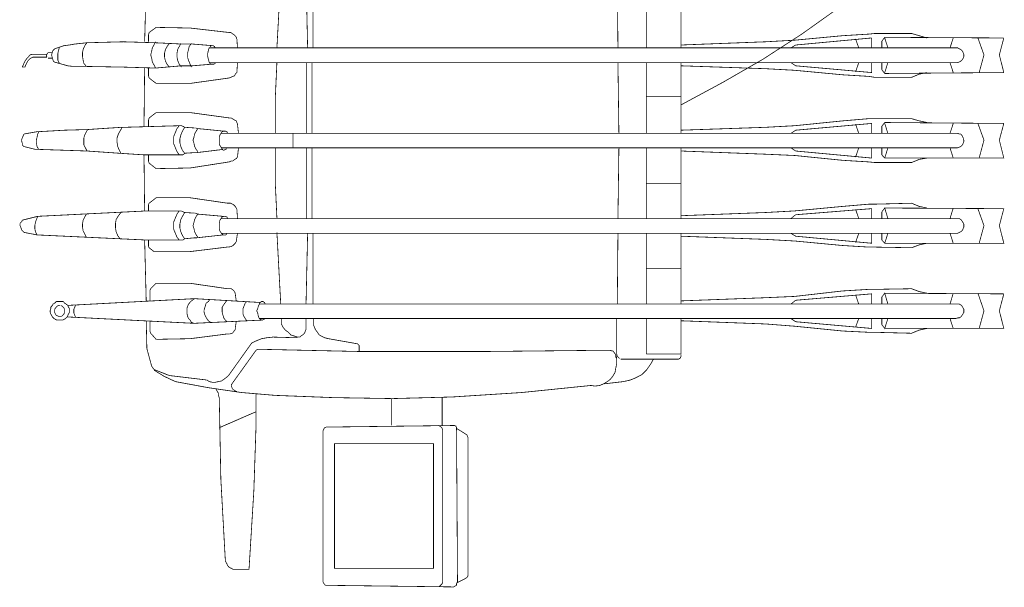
# Model space of a CAD drawing. Header units: millimetres. Extents: x 6904000 to 7075021, y 297772 to 407623.
# Tile 14 of 91: x 6942650 to 6943390, y 382860 to 383286. Entities that reach past the tile are written whole.
import ezdxf

# ---------------------------------------------------------------- set-up
doc = ezdxf.new("R2010")
doc.units = ezdxf.units.MM
doc.layers.add('MCS - PW - 2 piętro (2026.04.21)_do wysłania$0$H', color=8, linetype='Continuous')
doc.layers.add('MCS - PW - 2 piętro (2026.04.21)_do wysłania$0$Przekrojowa', color=8, linetype='Continuous', lineweight=25)

# ---------------------------------------------------------------- blocks, each defined once
blk = doc.blocks.new('MCS - PW - 2 piętro (2026.04.21)_do wysłania$0$zw$EDF5')
at = {"layer": 'MCS - PW - 2 piętro (2026.04.21)_do wysłania$0$H', "lineweight": 0, "const_width": 0.0573}
for points in [[(-55.37, 205.923), (-55.178, 206.909), (-55.01, 207.077), (-54.841, 207.125), (-54.673, 207.197), (-54.504, 207.197)], [(-54.504, 207.197), (-54.384, 207.077), (-54.264, 207.029)], [(-48.612, 207.029), (-48.492, 207.029), (-48.323, 207.077), (-48.203, 207.077)], [(-48.203, 207.077), (-48.083, 207.029)], [(-54.264, 207.029), (-53.975, 205.874)], [(-48.949, 206.043), (-48.732, 206.909), (-48.612, 207.029)], [(-48.083, 207.029), (-47.914, 206.957)], [(-47.914, 206.957), (-47.794, 206.909)], [(-47.794, 206.909), (-47.626, 205.971), (-47.506, 203.854), (-47.457, 202.123), (-47.385, 201.063), (-47.289, 199.573)], [(-42.478, 206.909), (-42.767, 207.029), (-42.767, 206.837)], [(-42.767, 206.837), (-42.55, 206.74), (-42.31, 206.62)], [(-42.261, 206.789), (-42.478, 206.909)], [(-42.31, 206.62), (-42.141, 206.452), (-42.021, 206.259)], [(-42.094, 206.668), (-42.261, 206.789)], [(-41.852, 206.452), (-41.974, 206.548), (-42.094, 206.668)], [(-41.805, 205.177), (-41.805, 206.091), (-41.805, 206.259), (-41.852, 206.452)], [(-55.37, 205.923), (-55.756, 197.672)], [(-54.89, 206.091), (-55.13, 206.043), (-55.37, 205.923)], [(-54.673, 206.091), (-54.89, 206.091)], [(-53.975, 205.874), (-54.217, 205.971), (-54.433, 206.043), (-54.673, 206.091)], [(-53.975, 205.874), (-53.568, 197.672)], [(-49.069, 202.17), (-48.949, 205.754)], [(-48.949, 205.754), (-48.949, 206.043)], [(-48.492, 205.971), (-48.732, 205.923), (-48.949, 205.802)], [(-48.251, 205.971), (-48.492, 205.971)], [(-47.577, 205.754), (-47.794, 205.874), (-48.035, 205.923), (-48.251, 205.971)], [(-42.021, 206.259), (-42.021, 206.043)], [(-42.021, 206.043), (-42.021, 205.177)], [(-61.192, 204.936), (-61.312, 204.888), (-61.432, 204.816), (-61.529, 204.768), (-61.649, 204.648), (-61.721, 204.527), (-61.769, 204.431)], [(-61.024, 204.936), (-61.192, 204.936)], [(-60.903, 204.888), (-61.024, 204.936)], [(-60.783, 204.888), (-60.903, 204.888)], [(-60.374, 204.479), (-60.495, 204.599), (-60.566, 204.72), (-60.663, 204.768), (-60.783, 204.888)], [(-42.094, 204.768), (-42.094, 205.105)], [(-41.685, 205.105), (-41.805, 205.177), (-41.901, 205.225), (-42.021, 205.177)], [(-41.685, 204.768), (-41.685, 205.105)], [(-61.769, 204.431), (-61.769, 204.311), (-61.769, 204.142), (-61.769, 204.022)], [(-61.361, 204.527), (-61.432, 204.431), (-61.481, 204.311)], [(-61.481, 204.311), (-61.481, 204.191), (-61.481, 204.07)], [(-60.952, 204.599), (-61.072, 204.599), (-61.192, 204.599), (-61.361, 204.527)], [(-60.663, 204.311), (-60.735, 204.431), (-60.855, 204.527), (-60.952, 204.599)], [(-60.952, 203.854), (-60.855, 203.902), (-60.735, 204.022), (-60.663, 204.142)], [(-60.663, 204.191), (-60.663, 204.311)], [(-60.374, 204.191), (-60.374, 204.359), (-60.374, 204.479)], [(-60.374, 203.95), (-60.374, 204.07), (-60.374, 204.191)], [(-42.67, 203.613), (-42.381, 204.648)], [(-42.261, 204.359), (-42.478, 204.239)], [(-42.381, 204.648), (-42.261, 204.72)], [(-42.261, 204.72), (-42.094, 204.768), (-41.901, 204.816), (-41.805, 204.816), (-41.612, 204.768)], [(-41.732, 204.359), (-42.021, 204.359), (-42.261, 204.359)], [(-41.275, 204.239), (-41.515, 204.311), (-41.732, 204.359)], [(-41.612, 204.768), (-41.515, 204.72), (-41.395, 204.599)], [(-41.395, 204.599), (-41.155, 203.902)], [(-62.01, 194.136), (-61.529, 203.661)], [(-61.769, 204.022), (-61.721, 203.902), (-61.649, 203.782), (-61.529, 203.661), (-61.432, 203.613), (-61.312, 203.565), (-61.192, 203.493)], [(-61.481, 204.07), (-61.361, 203.95), (-61.24, 203.854)], [(-61.24, 203.854), (-61.144, 203.854), (-60.952, 203.854)], [(-61.192, 203.493), (-61.024, 203.493), (-60.903, 203.493)], [(-60.903, 203.493), (-60.783, 203.565), (-60.663, 203.613), (-60.566, 203.733), (-60.495, 203.854), (-60.374, 203.95)], [(-60.158, 194.088), (-60.663, 203.613)], [(-42.718, 203.204), (-42.67, 203.613)], [(-41.155, 203.902), (-41.108, 203.493), (-41.035, 203.084)], [(-61.432, 203.084), (-61.529, 203.036)], [(-61.24, 203.156), (-61.432, 203.084)], [(-61.144, 203.156), (-61.24, 203.156)], [(-60.783, 203.084), (-60.952, 203.156), (-61.144, 203.156)], [(-60.663, 203.036), (-60.783, 203.084)], [(-42.718, 202.218), (-42.718, 202.795), (-42.718, 203.204)], [(-41.035, 203.084), (-40.939, 202.17)], [(-55.083, 202.459), (-55.299, 202.338), (-55.539, 202.218)], [(-54.793, 202.507), (-55.083, 202.459)], [(-54.553, 202.507), (-54.793, 202.507)], [(-54.264, 202.459), (-54.553, 202.507)], [(-53.808, 202.218), (-54.024, 202.338), (-54.264, 202.459)], [(-49.238, 199.74), (-49.069, 202.17)], [(-48.612, 202.41), (-48.829, 202.29), (-49.069, 202.17)], [(-48.083, 202.41), (-48.372, 202.41), (-48.612, 202.41)], [(-47.626, 202.218), (-47.866, 202.338), (-48.083, 202.41)], [(-47.457, 202.123), (-47.626, 202.218)], [(-42.767, 199.453), (-42.718, 202.218)], [(-42.261, 202.459), (-42.478, 202.41), (-42.718, 202.218)], [(-41.685, 202.507), (-41.974, 202.507), (-42.261, 202.459)], [(-41.445, 202.459), (-41.685, 202.507)], [(-41.155, 202.338), (-41.445, 202.459)], [(-40.939, 197.022), (-40.866, 199.453), (-40.939, 202.17), (-41.155, 202.338)], [(-55.419, 199.862), (-55.659, 199.693)], [(-53.928, 199.813), (-54.217, 199.982), (-54.504, 200.029), (-54.841, 200.029), (-55.13, 199.982), (-55.419, 199.862)], [(-53.688, 199.62), (-53.928, 199.813)], [(-49.358, 197.888), (-49.238, 199.74)], [(-49.021, 199.74), (-49.238, 199.62)], [(-47.794, 199.813), (-48.083, 199.909), (-48.443, 199.909), (-48.732, 199.862), (-49.021, 199.74)], [(-47.577, 199.693), (-47.794, 199.813)], [(-47.289, 199.525), (-47.577, 199.693)], [(-47.289, 199.573), (-47.289, 199.331), (-47.169, 195.243)], [(-42.84, 196.975), (-42.767, 199.453)], [(-65.232, 197.312), (-63.91, 197.672)], [(-63.91, 197.672), (-61.818, 197.721)], [(-60.374, 197.721), (-55.756, 197.841)], [(-56.285, 191.538), (-56.285, 191.659), (-56.622, 194.425), (-56.622, 197.142), (-56.333, 197.504)], [(-56.333, 197.504), (-56.236, 197.552)], [(-56.236, 197.552), (-55.756, 197.552)], [(-55.756, 197.672), (-55.756, 195.243)], [(-53.568, 197.841), (-49.358, 197.888)], [(-53.568, 197.672), (-53.568, 195.243), (-53.568, 195.074)], [(-53.109, 197.552), (-53.568, 197.552)], [(-52.989, 191.61), (-52.58, 194.425), (-52.58, 196.975), (-52.989, 197.504), (-53.109, 197.552)], [(-50.392, 196.975), (-49.982, 197.504)], [(-49.982, 197.504), (-49.815, 197.552), (-49.358, 197.552)], [(-49.358, 195.243), (-49.358, 197.888)], [(-47.217, 197.888), (-42.84, 197.841)], [(-46.76, 197.552), (-47.217, 197.552)], [(-46.591, 197.504), (-46.76, 197.552)], [(-46.182, 196.975), (-46.591, 197.504)], [(-43.993, 196.975), (-43.584, 197.504)], [(-43.584, 197.504), (-43.416, 197.552), (-42.84, 197.552)], [(-40.866, 197.841), (-36.489, 197.721)], [(-40.17, 197.504), (-40.362, 197.552), (-40.866, 197.552)], [(-39.784, 196.975), (-40.17, 197.504)], [(-65.521, 197.142), (-65.978, 196.398), (-66.387, 195.532)], [(-65.931, 195.989), (-65.474, 197.142)], [(-65.474, 197.142), (-65.232, 197.312)], [(-63.213, 196.975), (-62.756, 197.384), (-62.635, 197.432), (-61.818, 197.432)], [(-63.164, 194.425), (-63.213, 196.975)], [(-59.508, 197.432), (-60.326, 197.432)], [(-59.003, 196.975), (-59.412, 197.384), (-59.508, 197.432)], [(-59.003, 194.425), (-59.003, 196.975)], [(-50.344, 194.425), (-50.392, 196.975)], [(-46.808, 190.961), (-46.711, 191.153), (-46.591, 191.322), (-46.591, 191.442), (-46.182, 194.425), (-46.182, 196.975)], [(-43.993, 194.425), (-43.993, 196.975)], [(-42.381, 197.264), (-42.598, 197.142), (-42.84, 197.022)], [(-42.84, 197.022), (-42.67, 195.074), (-42.67, 194.257), (-42.55, 192.813)], [(-42.094, 197.312), (-42.381, 197.264)], [(-41.852, 197.384), (-42.094, 197.312)], [(-41.565, 197.312), (-41.852, 197.384)], [(-40.866, 197.022), (-41.108, 197.142), (-41.323, 197.264), (-41.565, 197.312)], [(-40.939, 197.022), (-41.035, 195.074), (-41.035, 194.257), (-41.155, 192.765)], [(-40.17, 191.49), (-39.833, 194.425), (-39.784, 196.975)], [(-66.267, 193.174), (-65.931, 195.989)], [(-42.31, 196.277), (-42.55, 196.157), (-42.767, 195.989)], [(-42.021, 196.349), (-42.31, 196.277)], [(-41.732, 196.349), (-42.021, 196.349)], [(-41.445, 196.277), (-41.732, 196.349)], [(-40.986, 195.989), (-41.228, 196.157), (-41.445, 196.277)], [(-66.387, 195.532), (-66.844, 193.054), (-67.206, 190.576), (-67.422, 188.026), (-67.59, 183.649)], [(-55.756, 195.243), (-55.539, 195.411)], [(-55.756, 194.954), (-55.756, 195.123), (-55.756, 195.243)], [(-55.539, 195.411), (-55.25, 195.532), (-54.963, 195.652), (-54.673, 195.652), (-54.384, 195.652), (-54.097, 195.532), (-53.808, 195.411)], [(-53.808, 195.411), (-53.568, 195.243)], [(-49.117, 195.411), (-49.358, 195.243)], [(-49.358, 194.954), (-49.358, 195.123), (-49.358, 195.243)], [(-48.54, 195.652), (-48.829, 195.532), (-49.117, 195.411)], [(-47.963, 195.652), (-48.251, 195.652), (-48.54, 195.652)], [(-47.385, 195.411), (-47.674, 195.532), (-47.963, 195.652)], [(-47.169, 195.243), (-47.385, 195.411)], [(-47.169, 195.243), (-47.169, 195.074), (-47.217, 194.954), (-47.289, 194.834)], [(-42.55, 195.243), (-42.767, 195.074)], [(-42.261, 195.363), (-42.55, 195.243)], [(-42.021, 195.411), (-42.261, 195.363)], [(-41.445, 195.363), (-41.732, 195.411), (-42.021, 195.411)], [(-40.986, 195.123), (-41.228, 195.243), (-41.445, 195.363)], [(-61.649, 194.545), (-61.769, 194.425)], [(-61.481, 194.617), (-61.649, 194.545)], [(-61.24, 194.666), (-61.481, 194.617)], [(-60.374, 194.377), (-60.566, 194.545), (-60.735, 194.617), (-60.903, 194.666), (-61.072, 194.666), (-61.24, 194.666)], [(-55.419, 195.002), (-55.659, 194.834), (-55.756, 194.954)], [(-55.659, 194.834), (-55.587, 194.088)], [(-54.841, 195.195), (-55.13, 195.123), (-55.419, 195.002)], [(-53.975, 195.002), (-54.217, 195.123), (-54.553, 195.195), (-54.841, 195.195)], [(-53.688, 194.834), (-53.975, 195.002)], [(-53.688, 194.834), (-53.735, 194.088)], [(-53.568, 195.074), (-53.638, 194.954), (-53.688, 194.834)], [(-49.021, 195.002), (-49.238, 194.834), (-49.358, 194.954)], [(-49.238, 194.834), (-49.189, 194.088)], [(-47.289, 194.834), (-47.577, 195.002), (-47.866, 195.123), (-48.155, 195.195), (-48.443, 195.195), (-48.732, 195.123), (-49.021, 195.002)], [(-47.289, 194.834), (-47.337, 194.088)], [(-42.261, 194.545), (-42.55, 194.425)], [(-42.021, 194.617), (-42.261, 194.545)], [(-41.445, 194.545), (-41.732, 194.617), (-42.021, 194.617)], [(-40.986, 194.329), (-41.228, 194.497), (-41.445, 194.545)], [(-62.804, 191.442), (-62.804, 191.61), (-63.164, 194.425)], [(-61.769, 194.425), (-61.938, 194.329), (-62.01, 194.136), (-61.769, 189.061)], [(-60.446, 189.134), (-60.158, 194.088)], [(-60.278, 194.257), (-60.374, 194.377)], [(-60.158, 194.088), (-60.278, 194.257)], [(-59.412, 191.61), (-59.003, 194.425)], [(-55.587, 194.088), (-55.587, 193.92), (-55.37, 191.947)], [(-55.37, 193.968), (-55.539, 193.848)], [(-53.975, 193.968), (-54.217, 194.088), (-54.433, 194.136), (-54.673, 194.208), (-54.89, 194.136), (-55.13, 194.088), (-55.37, 193.968)], [(-53.808, 193.848), (-53.975, 193.968)], [(-53.975, 191.947), (-53.808, 193.848)], [(-53.808, 193.848), (-53.735, 194.04)], [(-49.887, 191.49), (-50.344, 194.425)], [(-49.189, 194.088), (-49.189, 193.92), (-48.949, 191.947)], [(-48.949, 193.968), (-49.117, 193.848)], [(-47.577, 193.968), (-47.794, 194.088), (-48.035, 194.136), (-48.251, 194.208), (-48.492, 194.136), (-48.732, 194.088), (-48.949, 193.968)], [(-47.577, 191.899), (-47.385, 193.848), (-47.337, 194.04)], [(-47.385, 193.848), (-47.577, 193.968)], [(-43.536, 191.37), (-43.584, 191.49), (-43.993, 194.425)], [(-42.55, 194.425), (-42.767, 194.329)], [(-66.387, 192.982), (-66.267, 193.174)], [(-61.312, 193.342), (-61.481, 193.27), (-61.649, 193.174), (-61.818, 193.054), (-61.938, 192.885)], [(-61.072, 193.391), (-61.312, 193.342)], [(-60.903, 193.342), (-61.072, 193.391)], [(-60.663, 193.27), (-60.903, 193.342)], [(-60.206, 192.934), (-60.374, 193.054), (-60.495, 193.222), (-60.663, 193.27)], [(-41.974, 193.102), (-42.189, 193.054), (-42.43, 192.982)], [(-41.732, 193.102), (-41.974, 193.102)], [(-41.275, 192.982), (-41.515, 193.054), (-41.732, 193.102)], [(-67.59, 192.236), (-67.422, 192.308), (-67.253, 192.308), (-67.086, 192.404)], [(-67.086, 192.404), (-66.964, 192.476)], [(-66.34, 192.068), (-66.387, 192.308), (-66.435, 192.525), (-66.435, 192.765), (-66.387, 192.982)], [(-42.43, 192.982), (-42.55, 192.885), (-42.55, 192.765), (-42.55, 192.645), (-42.478, 192.525)], [(-42.43, 192.982), (-42.43, 136.889)], [(-41.323, 192.982), (-41.323, 136.889)], [(-41.323, 192.525), (-41.228, 192.597), (-41.155, 192.693), (-41.155, 192.813), (-41.228, 192.934)], [(-74.59, 189.638), (-80.482, 190), (-80.482, 191.081), (-80.482, 191.202), (-80.411, 191.322), (-80.362, 191.442), (-80.29, 191.538), (-80.194, 191.61), (-80.074, 191.659), (-79.953, 191.731), (-79.833, 191.779)], [(-79.833, 191.779), (-73.724, 192.116)], [(-73.724, 192.116), (-67.59, 192.236)], [(-69.851, 192.236), (-68.648, 189.47)], [(-63.5, 189.806), (-65.931, 191.538), (-66.098, 191.731), (-66.22, 191.899), (-66.34, 192.068)], [(-61.769, 191.779), (-61.89, 191.659)], [(-61.432, 191.947), (-61.601, 191.899), (-61.769, 191.779)], [(-61.192, 192.019), (-61.432, 191.947)], [(-61.024, 192.019), (-61.192, 192.019)], [(-60.783, 192.019), (-61.024, 192.019)], [(-60.278, 191.659), (-60.446, 191.779), (-60.615, 191.899), (-60.783, 192.019)], [(-59.412, 191.442), (-59.412, 191.61)], [(-56.165, 191.202), (-56.236, 191.322), (-56.285, 191.538)], [(-55.25, 192.068), (-55.37, 191.947)], [(-55.37, 191.947), (-55.37, 191.827), (-55.37, 191.731)], [(-55.37, 191.731), (-55.25, 191.659)], [(-54.89, 192.236), (-55.083, 192.188), (-55.25, 192.068)], [(-55.25, 192.068), (-55.25, 136.889)], [(-54.673, 192.236), (-54.89, 192.236)], [(-54.504, 192.236), (-54.673, 192.236)], [(-54.144, 191.61), (-54.024, 191.659), (-53.975, 191.779), (-53.975, 191.899), (-54.024, 192.019), (-54.264, 192.188), (-54.504, 192.236)], [(-54.144, 192.116), (-54.144, 136.889)], [(-52.989, 191.37), (-52.989, 191.49), (-52.989, 191.61)], [(-48.829, 192.068), (-48.949, 192.019), (-49.021, 191.899), (-48.949, 191.779), (-48.901, 191.659)], [(-48.492, 192.236), (-48.66, 192.188), (-48.829, 192.068)], [(-48.829, 192.068), (-48.829, 136.817)], [(-48.251, 192.236), (-48.492, 192.236)], [(-48.083, 192.236), (-48.251, 192.236)], [(-47.746, 191.61), (-47.626, 191.659), (-47.577, 191.779), (-47.577, 191.899), (-47.626, 192.019), (-47.866, 192.188), (-48.083, 192.236)], [(-47.746, 192.116), (-47.746, 136.889)], [(-66.916, 191.25), (-67.013, 191.153), (-67.086, 191.033), (-67.133, 190.913)], [(-66.627, 191.322), (-66.724, 191.322), (-66.916, 191.25)], [(-66.507, 191.25), (-66.627, 191.322)], [(-64.03, 189.47), (-66.507, 191.25)], [(-62.756, 191.25), (-62.804, 191.442)], [(-62.635, 191.153), (-62.756, 191.25)], [(-61.89, 190.961), (-62.347, 191.033), (-62.467, 191.033), (-62.635, 191.153)], [(-60.326, 190.961), (-59.797, 191.033), (-59.629, 191.081)], [(-59.629, 191.081), (-59.508, 191.202), (-59.412, 191.322), (-59.412, 191.442)], [(-55.996, 191.033), (-56.165, 191.202)], [(-55.876, 190.961), (-55.996, 191.033)], [(-55.25, 190.866), (-55.876, 190.961)], [(-54.144, 190.866), (-53.446, 190.913)], [(-53.446, 190.913), (-53.351, 190.961), (-53.231, 191.033), (-53.109, 191.153), (-53.062, 191.25), (-52.989, 191.37)], [(-49.815, 191.202), (-49.815, 191.322), (-49.887, 191.49)], [(-49.526, 190.866), (-49.646, 190.961), (-49.695, 191.081), (-49.815, 191.202)], [(-48.829, 190.793), (-49.526, 190.866)], [(-47.746, 190.793), (-47.048, 190.866)], [(-47.048, 190.866), (-46.928, 190.913), (-46.808, 190.961)], [(-43.464, 191.202), (-43.536, 191.37)], [(-43.176, 190.913), (-43.296, 191.033), (-43.416, 191.081), (-43.464, 191.202)], [(-42.43, 190.866), (-43.176, 190.913)], [(-41.323, 190.866), (-40.65, 190.913)], [(-40.65, 190.913), (-40.53, 190.961), (-40.41, 191.033)], [(-40.41, 191.033), (-40.29, 191.202), (-40.17, 191.37)], [(-40.17, 191.37), (-40.17, 191.49)], [(-60.735, 190.384), (-60.903, 190.456), (-61.072, 190.456), (-61.312, 190.456), (-61.481, 190.384), (-61.649, 190.287), (-61.818, 190.167)], [(-60.374, 190.167), (-60.495, 190.287), (-60.735, 190.384)], [(-67.301, 189.47), (-68.167, 189.47), (-68.648, 189.47), (-69.611, 189.47), (-74.59, 189.638)], [(-63.959, 189.229), (-63.959, 189.349), (-64.03, 189.47)], [(-63.333, 189.47), (-63.5, 189.806)], [(-63.164, 189.061), (-63.333, 189.47)], [(-61.481, 189.301), (-61.24, 189.349)], [(-61.24, 189.349), (-61.072, 189.421), (-60.903, 189.349), (-60.735, 189.301), (-60.566, 189.229), (-60.566, 136.889)], [(-64.126, 181.725), (-63.959, 189.229)], [(-63.093, 188.652), (-63.164, 189.061)], [(-63.093, 186.464), (-63.044, 188.195), (-63.093, 188.652)], [(-61.649, 189.229), (-61.721, 189.134), (-61.769, 189.012), (-61.721, 188.892), (-61.649, 188.772)], [(-61.649, 189.229), (-61.481, 189.301)], [(-61.649, 189.229), (-61.649, 136.889)], [(-60.566, 188.772), (-60.446, 188.845), (-60.374, 188.94), (-60.374, 189.061), (-60.446, 189.181), (-60.566, 189.229)], [(-60.566, 187.617), (-55.178, 187.906)], [(-54.097, 187.906), (-51.499, 188.026), (-48.829, 188.026)], [(-45.076, 188.026), (-47.746, 188.026)], [(-42.43, 187.906), (-45.076, 188.026)], [(-36.032, 187.617), (-41.323, 187.906)], [(-62.058, 187.57), (-62.298, 187.45), (-62.515, 187.28), (-62.684, 187.04)], [(-61.649, 187.57), (-62.058, 187.57)], [(-63.044, 186.342), (-63.093, 186.464)], [(-62.971, 186.584), (-63.044, 186.342)], [(-62.684, 187.04), (-62.876, 186.873), (-62.971, 186.584)], [(-48.829, 186.704), (-47.746, 186.704)], [(-63.044, 186.175), (-63.044, 186.342)], [(-62.756, 185.838), (-62.876, 185.958), (-62.924, 186.054), (-63.044, 186.175)], [(-62.587, 185.765), (-62.756, 185.838)], [(-62.467, 185.718), (-62.587, 185.765)], [(-61.649, 185.718), (-62.298, 185.718), (-62.467, 185.718)], [(-60.566, 185.718), (-55.25, 185.598)], [(-54.144, 185.67), (-48.829, 185.67)], [(-42.43, 185.67), (-47.746, 185.67)], [(-36.032, 185.718), (-41.323, 185.598)], [(-62.876, 184.732), (-62.635, 184.899)], [(-62.635, 184.899), (-62.467, 185.019), (-62.178, 185.141)], [(-62.178, 185.141), (-61.938, 185.141)], [(-61.938, 185.141), (-61.649, 185.141)], [(-60.566, 185.189), (-55.25, 185.189)], [(-54.144, 185.261), (-48.829, 185.261)], [(-42.43, 185.261), (-47.746, 185.261)], [(-36.032, 185.189), (-41.323, 185.189)], [(-81.637, 184.323), (-81.685, 184.226), (-81.806, 174.628), (-81.734, 174.508), (-81.685, 174.413)], [(-81.445, 184.443), (-81.637, 184.323)], [(-81.348, 184.443), (-81.445, 184.443)], [(-70.188, 184.443), (-81.348, 184.443)], [(-69.803, 184.226), (-69.851, 184.323), (-69.971, 184.395), (-70.091, 184.443), (-70.188, 184.443)], [(-69.683, 174.581), (-69.803, 184.226)], [(-63.164, 184.034), (-63.093, 184.323)], [(-63.093, 184.323), (-62.971, 184.563)], [(-62.971, 184.563), (-62.876, 184.732)], [(-71.054, 176.145), (-80.411, 176.145), (-80.411, 183.577), (-71.054, 183.577), (-71.054, 176.145)], [(-67.59, 183.649), (-67.662, 179.199)], [(-63.67, 181.725), (-63.55, 181.845), (-63.164, 184.034)], [(-64.126, 181.725), (-63.67, 181.725)], [(-64.126, 172.2), (-64.126, 181.725)], [(-69.683, 179.319), (-67.662, 179.319)], [(-67.662, 179.199), (-67.542, 174.75)], [(-81.806, 175.736), (-81.685, 175.616), (-81.565, 175.494), (-81.445, 175.447)], [(-81.445, 175.447), (-81.348, 175.447), (-70.14, 175.447), (-70.02, 175.447)], [(-70.02, 175.447), (-69.899, 175.494), (-69.803, 175.567), (-69.731, 175.663), (-69.683, 175.783)], [(-69.683, 175.494), (-67.542, 175.494)], [(-69.851, 174.413), (-69.731, 174.461), (-69.683, 174.581)], [(-67.542, 174.75), (-67.206, 169.505), (-66.676, 164.309), (-66.724, 164.022)], [(-81.685, 174.413), (-81.565, 174.413)], [(-81.565, 174.413), (-81.445, 174.341)], [(-81.517, 174.413), (-81.156, 173.715), (-81.06, 173.595), (-80.94, 173.547)], [(-81.445, 174.341), (-69.971, 174.413), (-69.851, 174.413)], [(-70.597, 173.547), (-70.477, 173.595), (-70.38, 173.642), (-69.899, 174.413)], [(-80.94, 173.547), (-70.597, 173.547)], [(-64.03, 162.914), (-64.03, 163.034), (-64.126, 172.2)], [(-66.724, 164.022), (-66.676, 163.66)], [(-66.676, 163.66), (-66.556, 163.371), (-66.387, 163.084)], [(-66.556, 163.324), (-66.387, 161.881)], [(-66.387, 163.084), (-66.22, 162.867), (-65.978, 162.674)], [(-64.079, 162.794), (-64.03, 162.914)], [(-64.079, 162.674), (-64.079, 162.794)], [(-65.978, 162.674), (-65.691, 162.505), (-65.401, 162.458)], [(-65.401, 162.458), (-65.065, 162.385)], [(-65.065, 162.385), (-64.199, 162.385)], [(-64.703, 162.096), (-64.703, 157.839)], [(-64.655, 162.385), (-64.535, 162.458), (-64.366, 162.458)], [(-64.199, 162.385), (-64.319, 162.385), (-64.488, 162.338), (-64.655, 162.169)], [(-64.366, 162.458), (-64.199, 162.578)], [(-64.199, 162.578), (-64.079, 162.674)], [(-64.199, 162.385), (-61.649, 162.385)], [(-60.566, 162.338), (-55.25, 162.29)], [(-54.144, 162.29), (-48.829, 162.218)], [(-42.43, 162.29), (-47.746, 162.218)], [(-36.032, 162.338), (-41.323, 162.29)], [(-66.387, 161.881), (-66.267, 161.352)], [(-66.267, 161.352), (-66.098, 160.943)], [(-66.098, 160.943), (-65.858, 160.486)], [(-65.858, 160.486), (-65.521, 160.149), (-65.112, 159.86), (-64.703, 159.62)], [(-61.649, 160.149), (-64.319, 160.149)], [(-64.319, 160.149), (-64.319, 157.551), (-61.649, 157.551)], [(-60.566, 160.149), (-55.25, 160.149)], [(-57.897, 160.149), (-57.897, 157.551)], [(-54.144, 160.149), (-48.829, 160.149)], [(-51.499, 160.149), (-51.499, 157.551)], [(-47.746, 160.149), (-42.43, 160.149)], [(-44.979, 160.149), (-44.979, 157.551)], [(-41.323, 160.149), (-36.032, 160.149)], [(-64.703, 157.839), (-64.703, 157.719)], [(-64.703, 157.719), (-64.608, 157.599), (-64.488, 157.551)], [(-64.488, 157.551), (-64.366, 157.551)], [(-62.227, 149.012), (-62.058, 151.201), (-61.818, 157.551)], [(-61.818, 157.551), (-61.649, 157.551)], [(-60.566, 157.551), (-55.25, 157.551)], [(-60.326, 157.551), (-60.086, 151.201), (-59.989, 149.012)], [(-55.828, 149.012), (-55.707, 151.201), (-55.467, 157.551)], [(-55.467, 157.551), (-55.25, 157.551)], [(-54.144, 157.551), (-48.829, 157.551)], [(-53.928, 157.551), (-53.688, 151.201), (-53.568, 149.012)], [(-49.406, 149.012), (-49.309, 151.201), (-49.069, 157.551)], [(-49.069, 157.551), (-48.829, 157.551)], [(-47.746, 157.551), (-42.43, 157.551)], [(-47.506, 157.551), (-47.289, 151.201), (-47.169, 149.012)], [(-45.605, 157.551), (-43.921, 154.424)], [(-43.007, 149.012), (-42.887, 151.201), (-42.67, 157.551)], [(-42.67, 157.551), (-42.43, 157.551)], [(-41.323, 157.551), (-36.032, 157.551)], [(-41.108, 157.551), (-40.866, 151.201), (-40.746, 149.012)], [(-43.921, 154.424), (-42.189, 151.417)], [(-42.189, 151.417), (-40.29, 148.483)], [(-62.587, 145.428), (-62.227, 149.012)], [(-61.649, 143.239), (-62.395, 143.239), (-61.89, 148.94), (-61.649, 149.301)], [(-60.278, 148.94), (-60.566, 149.301)], [(-60.566, 143.239), (-59.797, 143.239), (-60.278, 148.94)], [(-59.989, 149.012), (-59.58, 145.428)], [(-56.165, 145.428), (-55.828, 149.012)], [(-55.25, 143.239), (-55.996, 143.239), (-55.467, 148.94), (-55.25, 149.301)], [(-53.855, 148.94), (-54.144, 149.301)], [(-54.144, 143.239), (-53.398, 143.239), (-53.855, 148.94)], [(-53.568, 149.012), (-53.231, 145.428)], [(-49.767, 145.428), (-49.406, 149.012)], [(-48.829, 143.239), (-49.598, 143.239), (-49.069, 148.94), (-48.829, 149.301)], [(-47, 143.239), (-47.506, 148.94), (-47.746, 149.301)], [(-47.169, 149.012), (-46.808, 145.428)], [(-43.344, 145.428), (-43.007, 149.012)], [(-42.43, 143.239), (-43.176, 143.239), (-42.67, 148.94), (-42.43, 149.301)], [(-40.579, 143.239), (-41.108, 148.94), (-41.323, 149.301)], [(-40.746, 149.012), (-40.41, 145.428)], [(-40.29, 148.483), (-38.269, 145.644)], [(-62.684, 143.455), (-62.587, 145.428)], [(-59.58, 145.428), (-59.46, 143.455)], [(-55.996, 139.078), (-56.116, 139.654), (-56.333, 140.233), (-56.285, 142.998), (-56.285, 143.455), (-56.165, 145.428)], [(-53.231, 145.428), (-53.062, 143.455)], [(-49.598, 139.078), (-49.695, 139.654), (-49.935, 140.233), (-49.935, 142.998), (-49.887, 143.455), (-49.767, 145.428)], [(-46.808, 145.428), (-46.64, 143.455)], [(-43.176, 139.078), (-43.296, 139.654), (-43.536, 140.233), (-43.536, 142.998), (-43.464, 143.455), (-43.344, 145.428)], [(-40.41, 145.428), (-40.29, 143.455), (-40.242, 142.998), (-40.242, 140.233), (-40.41, 139.654), (-40.579, 139.078)], [(-62.298, 144.442), (-61.649, 144.201)], [(-59.869, 144.442), (-60.566, 144.201)], [(-55.948, 144.442), (-55.25, 144.201)], [(-53.446, 144.442), (-54.144, 144.201)], [(-49.526, 144.442), (-48.829, 144.201)], [(-47.048, 144.442), (-47.746, 144.201)], [(-43.127, 144.442), (-42.43, 144.201)], [(-40.65, 144.442), (-41.323, 144.201)], [(-62.684, 142.998), (-62.684, 143.455)], [(-59.46, 143.455), (-59.46, 142.998)], [(-53.062, 143.455), (-53.062, 142.998)], [(-46.64, 143.455), (-46.64, 142.998)], [(-62.395, 139.078), (-62.515, 139.654), (-62.756, 140.233), (-62.684, 142.998)], [(-59.46, 142.998), (-59.412, 140.233), (-59.629, 139.654), (-59.749, 139.078)], [(-53.062, 142.998), (-52.989, 140.233), (-53.231, 139.654), (-53.351, 139.078)], [(-47.746, 143.239), (-47, 143.239)], [(-46.64, 142.998), (-46.64, 140.233), (-46.808, 139.654), (-46.928, 139.078)], [(-41.323, 143.239), (-40.579, 143.239)], [(-61.649, 142.012), (-62.395, 142.252), (-62.105, 142.469), (-61.649, 142.469)], [(-62.395, 142.252), (-62.395, 133.305), (-61.072, 133.642), (-59.797, 133.305)], [(-60.566, 142.012), (-59.749, 142.252), (-60.037, 142.469)], [(-60.037, 142.469), (-60.566, 142.469)], [(-59.797, 133.305), (-59.749, 142.252)], [(-55.996, 142.252), (-55.756, 142.469)], [(-55.996, 142.252), (-55.996, 133.305), (-54.673, 133.642), (-53.398, 133.305)], [(-55.25, 142.012), (-55.996, 142.252)], [(-55.756, 142.469), (-55.25, 142.469)], [(-54.144, 142.012), (-53.351, 142.252), (-53.638, 142.469)], [(-53.638, 142.469), (-54.144, 142.469)], [(-53.398, 133.305), (-53.351, 142.252)], [(-49.598, 142.252), (-49.358, 142.469)], [(-49.598, 142.252), (-49.598, 133.305), (-48.251, 133.642), (-47, 133.305)], [(-48.829, 142.012), (-49.598, 142.252)], [(-49.358, 142.469), (-48.829, 142.469)], [(-46.928, 142.252), (-47.217, 142.469), (-47.746, 142.469)], [(-47.746, 142.012), (-47, 142.252)], [(-47, 133.305), (-46.928, 142.252)], [(-43.247, 142.252), (-42.96, 142.469)], [(-43.247, 142.252), (-43.176, 133.305)], [(-42.43, 142.012), (-43.176, 142.252)], [(-42.96, 142.469), (-42.43, 142.469)], [(-40.53, 142.252), (-40.819, 142.469), (-41.323, 142.469)], [(-41.323, 142.012), (-40.579, 142.252)], [(-40.579, 133.305), (-40.53, 142.252)], [(-61.649, 137.346), (-62.395, 137.106)], [(-61.649, 136.889), (-61.601, 136.769), (-61.601, 136.649), (-61.529, 136.528)], [(-60.566, 137.346), (-59.749, 137.106)], [(-60.566, 136.649), (-60.566, 136.769), (-60.566, 136.889)], [(-55.25, 137.346), (-55.996, 137.106)], [(-55.25, 136.889), (-55.25, 136.769), (-55.178, 136.649), (-55.13, 136.528), (-55.01, 136.408), (-54.89, 136.36), (-54.793, 136.312)], [(-54.144, 137.346), (-53.351, 137.106)], [(-54.144, 136.649), (-54.144, 136.769), (-54.144, 136.889)], [(-48.829, 137.346), (-49.598, 137.106)], [(-48.829, 136.889), (-48.829, 136.769)], [(-47.746, 137.346), (-47, 137.106)], [(-47.746, 136.769), (-47.746, 136.889)], [(-42.43, 137.346), (-43.176, 137.106)], [(-42.43, 136.889), (-42.43, 136.769)], [(-42.43, 136.769), (-42.381, 136.649), (-42.31, 136.528), (-42.189, 136.408), (-42.094, 136.36), (-41.974, 136.312), (-41.805, 136.312), (-41.685, 136.36), (-41.565, 136.408), (-41.445, 136.528), (-41.395, 136.649), (-41.323, 136.769), (-41.323, 136.889)], [(-41.323, 137.346), (-40.579, 137.106)], [(-61.529, 136.528), (-61.361, 136.408), (-61.192, 136.312), (-61.072, 136.312), (-60.952, 136.312), (-60.783, 136.408)], [(-60.783, 136.408), (-60.663, 136.48)], [(-60.663, 136.48), (-60.566, 136.649)], [(-54.793, 136.312), (-54.673, 136.312), (-54.553, 136.312), (-54.384, 136.408), (-54.217, 136.528)], [(-54.217, 136.528), (-54.144, 136.649)], [(-48.829, 136.769), (-48.78, 136.649), (-48.732, 136.528), (-48.612, 136.408), (-48.492, 136.36), (-48.372, 136.312)], [(-48.372, 136.312), (-48.251, 136.312), (-48.083, 136.36)], [(-48.083, 136.36), (-47.963, 136.408)], [(-47.963, 136.408), (-47.794, 136.528)], [(-47.794, 136.528), (-47.794, 136.649), (-47.746, 136.769)], [(-62.395, 135.157), (-61.072, 134.796), (-59.749, 135.252)], [(-55.996, 135.157), (-54.673, 134.796), (-53.398, 135.252)], [(-49.598, 135.157), (-48.251, 134.796), (-47, 135.252)], [(-43.176, 135.157), (-41.852, 134.796), (-40.579, 135.252)], [(-43.176, 133.305), (-41.852, 133.642), (-40.579, 133.305)]]:
    blk.add_lwpolyline(points, dxfattribs=at)

msp = doc.modelspace()

# ---------------------------------------------------------------- block references
at = {"layer": 'MCS - PW - 2 piętro (2026.04.21)_do wysłania$0$Przekrojowa', "ltscale": 1.6, "xscale": 10, "yscale": 10, "zscale": 10, "rotation": 90.00000000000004}
msp.add_blockref('MCS - PW - 2 piętro (2026.04.21)_do wysłania$0$zw$EDF5', (6944722.48, 383678.41), dxfattribs=at)

doc.saveas('drawing.dxf')
